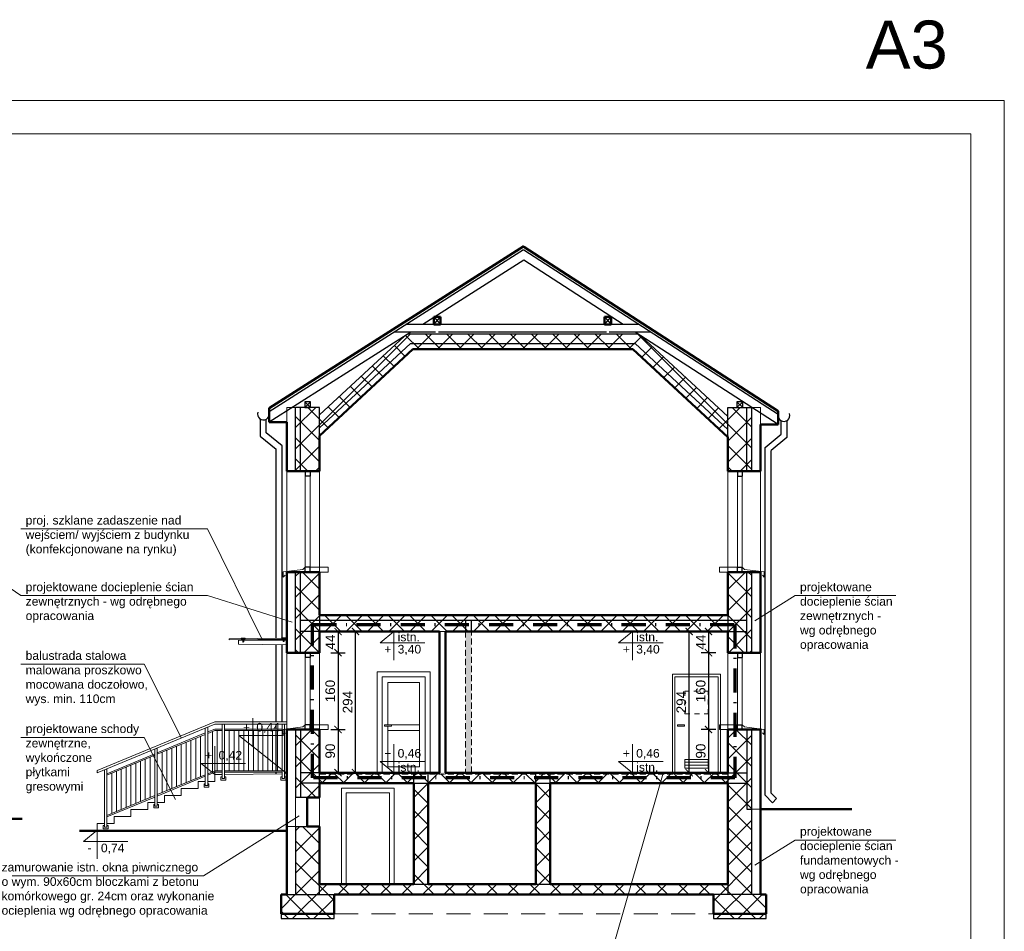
# Model space of a CAD drawing. Header units: millimetres. Extents: x -29624 to 9939, y -6894 to 6495.
# Tile 3 of 243: x -25821 to -23771, y -4685 to -2786. Entities that reach past the tile are written whole.
import ezdxf

# ---------------------------------------------------------------- set-up
doc = ezdxf.new("R2010")
doc.units = ezdxf.units.MM
doc.header["$MEASUREMENT"] = 0
for name, pattern in [('0.5_0.5', [1, 0.5, -0.5]), ('DASHED', [19.05, 12.7, -6.35]), ('Kropki i Kreski', [920, 500, -200, 20, -200]), ('Przerywana długa', [780, 500, -280])]:
    doc.linetypes.add(name, pattern=pattern)
doc.layers.add('810-G Ogólne', color=7, linetype='Continuous')
for name, color, linetype, lineweight in [('A_cienkie', 130, 'Continuous', 9), ('A_do usunięcia', 200, 'Continuous', 9), ('A_opisy', 81, 'Continuous', 13), ('A_przekrojowe główne', 50, 'Continuous', 50), ('A_widokowe', 160, 'Continuous', 18), ('A_widokowe stolarka', 20, 'Continuous', 9), ('A_wymiary', 253, 'Continuous', 9), ('A_ściany istniejące', 82, 'Continuous', 50), ('A_ściany istniejące hatch', 82, 'Continuous', 9)]:
    doc.layers.add(name, color=color, linetype=linetype, lineweight=lineweight)
doc.layers.add('A_zakres opracowania', color=7, linetype='Continuous', lineweight=70, true_color=0xe00038)
doc.styles.get("Standard").update_dxf_attribs({"font": 'arial.ttf'})
doc.styles.add('STYL_AUTOMATYCZNY_1', font='arial.ttf')
doc.dimstyles.new('1do100', dxfattribs={"dimtxt": 20, "dimasz": 15, "dimexe": 15, "dimexo": 0.625, "dimgap": 6, "dimtad": 1, "dimtxsty": 'Standard', "dimblk": 'ARCHTICK', "dimcen": 2.5, "dimadec": 0, "dimazin": 0, "dimtfac": 1, "dimtmove": 0, "dimatfit": 3, "dimldrblk": 'OBLIQUE', "dimfxl": 15, "dimfxlon": 1, "dimarcsym": 0})

# ---------------------------------------------------------------- blocks, each defined once
blk = doc.blocks.new('_ArchTick')
at = {"color": 0, "linetype": 'ByBlock', "const_width": 0.15}
blk.add_lwpolyline([(-0.5, -0.5), (0.5, 0.5)], dxfattribs=at)
blk = doc.blocks.new('*D1816')
at = {"layer": 'A_wymiary', "color": 0, "lineweight": -2, "transparency": 16777216}
for p, q in [((-24371.5, -4060.3), (-24401.5, -4060.3)), ((-24386.5, -4060.3), (-24386.5, -4104.3)), ((-24371.5, -4104.3), (-24401.5, -4104.3))]:
    blk.add_line(p, q, dxfattribs=at)
at = {"layer": 'Defpoints', "color": 0, "transparency": 16777216}
for p in [(-24346.4, -4060.3), (-24386.5, -4104.3), (-24346.4, -4104.3)]:
    blk.add_point(p, dxfattribs=at)
at = {"layer": 'A_wymiary', "color": 0, "lineweight": -2, "transparency": 16777216, "xscale": 15, "yscale": 15, "zscale": 15}
for p, rotation in [((-24386.5, -4060.3), 90), ((-24386.5, -4104.3), 270)]:
    blk.add_blockref('_ArchTick', p, dxfattribs=dict(at, rotation=rotation))
at = {"layer": 'A_wymiary', "color": 0, "transparency": 16777216, "insert": (-24402.5, -4082.3), "char_height": 20, "attachment_point": 5, "rotation": 90}
blk.add_mtext('44', dxfattribs=at)
blk = doc.blocks.new('_Oblique')
at = {"color": 0, "linetype": 'ByBlock', "lineweight": -2}
blk.add_line((-0.5, -0.5), (0.5, 0.5), dxfattribs=at)
blk = doc.blocks.new('*D1817')
at = {"layer": 'A_wymiary', "color": 0, "lineweight": -2, "transparency": 16777216}
for p, q in [((-24371.5, -4104.3), (-24401.5, -4104.3)), ((-24386.5, -4104.3), (-24386.5, -4264.3)), ((-24371.5, -4264.3), (-24401.5, -4264.3))]:
    blk.add_line(p, q, dxfattribs=at)
at = {"layer": 'Defpoints', "color": 0, "transparency": 16777216}
for p in [(-24346.4, -4104.3), (-24386.5, -4264.3), (-24346.4, -4264.3)]:
    blk.add_point(p, dxfattribs=at)
at = {"layer": 'A_wymiary', "color": 0, "lineweight": -2, "transparency": 16777216, "xscale": 15, "yscale": 15, "zscale": 15}
for p, rotation in [((-24386.5, -4104.3), 90), ((-24386.5, -4264.3), 270)]:
    blk.add_blockref('_ArchTick', p, dxfattribs=dict(at, rotation=rotation))
at = {"layer": 'A_wymiary', "color": 0, "transparency": 16777216, "insert": (-24402.7, -4184.3), "char_height": 20, "attachment_point": 5, "rotation": 90}
blk.add_mtext('160', dxfattribs=at)
blk = doc.blocks.new('*D1818')
at = {"layer": 'A_wymiary', "color": 0, "lineweight": -2, "transparency": 16777216}
for p, q in [((-24371.5, -4264.3), (-24401.5, -4264.3)), ((-24386.5, -4264.3), (-24386.5, -4354.3)), ((-24371.5, -4354.3), (-24401.5, -4354.3))]:
    blk.add_line(p, q, dxfattribs=at)
at = {"layer": 'Defpoints', "color": 0, "transparency": 16777216}
for p in [(-24346.4, -4264.3), (-24386.5, -4354.3), (-24346.4, -4354.3)]:
    blk.add_point(p, dxfattribs=at)
at = {"layer": 'A_wymiary', "color": 0, "lineweight": -2, "transparency": 16777216, "xscale": 15, "yscale": 15, "zscale": 15}
for p, rotation in [((-24386.5, -4264.3), 90), ((-24386.5, -4354.3), 270)]:
    blk.add_blockref('_ArchTick', p, dxfattribs=dict(at, rotation=rotation))
at = {"layer": 'A_wymiary', "color": 0, "transparency": 16777216, "insert": (-24402.7, -4309.3), "char_height": 20, "attachment_point": 5, "rotation": 90}
blk.add_mtext('90', dxfattribs=at)
blk = doc.blocks.new('*D1819')
at = {"layer": 'A_wymiary', "color": 0, "lineweight": -2, "transparency": 16777216}
for p, q in [((-24411.9, -4060.3), (-24441.9, -4060.3)), ((-24426.9, -4354.3), (-24426.9, -4060.3)), ((-24411.9, -4354.3), (-24441.9, -4354.3))]:
    blk.add_line(p, q, dxfattribs=at)
at = {"layer": 'Defpoints', "color": 0, "transparency": 16777216}
for p in [(-24426.9, -4060.3), (-24346.4, -4060.3), (-24346.4, -4354.3)]:
    blk.add_point(p, dxfattribs=at)
at = {"layer": 'A_wymiary', "color": 0, "lineweight": -2, "transparency": 16777216, "xscale": 15, "yscale": 15, "zscale": 15}
for p, rotation in [((-24426.9, -4060.3), 90), ((-24426.9, -4354.3), 270)]:
    blk.add_blockref('_ArchTick', p, dxfattribs=dict(at, rotation=rotation))
at = {"layer": 'A_wymiary', "color": 0, "transparency": 16777216, "insert": (-24443.1, -4207.3), "char_height": 20, "attachment_point": 5, "rotation": 90}
blk.add_mtext('294', dxfattribs=at)
blk = doc.blocks.new('*D1820')
at = {"layer": 'A_wymiary', "color": 0, "lineweight": -2, "transparency": 16777216}
for p, q in [((-25173, -4060.3), (-25143, -4060.3)), ((-25158, -4060.3), (-25158, -4104.3)), ((-25173, -4104.3), (-25143, -4104.3))]:
    blk.add_line(p, q, dxfattribs=at)
at = {"layer": 'Defpoints', "color": 0, "transparency": 16777216}
for p in [(-25196.4, -4060.3), (-25196.4, -4104.3), (-25158, -4104.3)]:
    blk.add_point(p, dxfattribs=at)
at = {"layer": 'A_wymiary', "color": 0, "lineweight": -2, "transparency": 16777216, "xscale": 15, "yscale": 15, "zscale": 15}
for p, rotation in [((-25158, -4060.3), 90), ((-25158, -4104.3), 270)]:
    blk.add_blockref('_ArchTick', p, dxfattribs=dict(at, rotation=rotation))
at = {"layer": 'A_wymiary', "color": 0, "transparency": 16777216, "insert": (-25174, -4082.3), "char_height": 20, "attachment_point": 5, "rotation": 90}
blk.add_mtext('44', dxfattribs=at)
blk = doc.blocks.new('*D1813')
at = {"layer": 'A_wymiary', "color": 0, "lineweight": -2, "transparency": 16777216}
for p, q in [((-25173, -4104.3), (-25143, -4104.3)), ((-25158, -4104.3), (-25158, -4264.3)), ((-25173, -4264.3), (-25143, -4264.3))]:
    blk.add_line(p, q, dxfattribs=at)
at = {"layer": 'Defpoints', "color": 0, "transparency": 16777216}
for p in [(-25196.4, -4104.3), (-25196.4, -4264.3), (-25158, -4264.3)]:
    blk.add_point(p, dxfattribs=at)
at = {"layer": 'A_wymiary', "color": 0, "lineweight": -2, "transparency": 16777216, "xscale": 15, "yscale": 15, "zscale": 15}
for p, rotation in [((-25158, -4104.3), 90), ((-25158, -4264.3), 270)]:
    blk.add_blockref('_ArchTick', p, dxfattribs=dict(at, rotation=rotation))
at = {"layer": 'A_wymiary', "color": 0, "transparency": 16777216, "insert": (-25174.2, -4184.3), "char_height": 20, "attachment_point": 5, "rotation": 90}
blk.add_mtext('160', dxfattribs=at)
blk = doc.blocks.new('*D1814')
at = {"layer": 'A_wymiary', "color": 0, "lineweight": -2, "transparency": 16777216}
for p, q in [((-25173, -4264.3), (-25143, -4264.3)), ((-25158, -4264.3), (-25158, -4354.3)), ((-25173, -4354.3), (-25143, -4354.3))]:
    blk.add_line(p, q, dxfattribs=at)
at = {"layer": 'Defpoints', "color": 0, "transparency": 16777216}
for p in [(-25196.4, -4264.3), (-25196.4, -4354.3), (-25158, -4354.3)]:
    blk.add_point(p, dxfattribs=at)
at = {"layer": 'A_wymiary', "color": 0, "lineweight": -2, "transparency": 16777216, "xscale": 15, "yscale": 15, "zscale": 15}
for p, rotation in [((-25158, -4264.3), 90), ((-25158, -4354.3), 270)]:
    blk.add_blockref('_ArchTick', p, dxfattribs=dict(at, rotation=rotation))
at = {"layer": 'A_wymiary', "color": 0, "transparency": 16777216, "insert": (-25174.2, -4309.3), "char_height": 20, "attachment_point": 5, "rotation": 90}
blk.add_mtext('90', dxfattribs=at)
blk = doc.blocks.new('*D1815')
at = {"layer": 'A_wymiary', "color": 0, "lineweight": -2, "transparency": 16777216}
for p, q in [((-25136.7, -4060.3), (-25106.7, -4060.3)), ((-25121.7, -4354.3), (-25121.7, -4060.3)), ((-25136.7, -4354.3), (-25106.7, -4354.3))]:
    blk.add_line(p, q, dxfattribs=at)
at = {"layer": 'Defpoints', "color": 0, "transparency": 16777216}
for p in [(-25196.4, -4060.3), (-25121.7, -4060.3), (-25196.4, -4354.3)]:
    blk.add_point(p, dxfattribs=at)
at = {"layer": 'A_wymiary', "color": 0, "lineweight": -2, "transparency": 16777216, "xscale": 15, "yscale": 15, "zscale": 15}
for p, rotation in [((-25121.7, -4060.3), 90), ((-25121.7, -4354.3), 270)]:
    blk.add_blockref('_ArchTick', p, dxfattribs=dict(at, rotation=rotation))
at = {"layer": 'A_wymiary', "color": 0, "transparency": 16777216, "insert": (-25137.9, -4207.3), "char_height": 20, "attachment_point": 5, "rotation": 90}
blk.add_mtext('294', dxfattribs=at)

msp = doc.modelspace()

# ---------------------------------------------------------------- hatches: boundary and pattern name
at = {"layer": 'A_do usunięcia', "true_color": 0xbdfafa}
h = msp.add_hatch(color=254, dxfattribs=at)
h.dxf.hatch_style = 1
h.paths.add_polyline_path([(-24880.39, -4060.299), (-24892.39, -4060.299), (-24892.39, -4354.299), (-24880.39, -4354.299)])
h = msp.add_hatch(color=254, dxfattribs=at)
h.dxf.hatch_style = 1
h.paths.add_polyline_path([(-25196.39, -4354.299), (-24346.39, -4354.299), (-24346.39, -4357.299), (-25196.39, -4357.299)])
at = {"layer": 'A_ściany istniejące hatch'}
h = msp.add_hatch(dxfattribs=at)
h.set_pattern_fill('NET', color=256, scale=250, angle=45)
h.paths.add_polyline_path([(-24970.39, -4586.299), (-24746.39, -4586.299), (-24746.39, -4376.299), (-24970.39, -4376.299)], flags=16)
h.paths.add_polyline_path([(-24716.39, -4586.299), (-24346.39, -4586.299), (-24346.39, -4376.299), (-24716.39, -4376.299)], flags=16)
h.paths.add_polyline_path([(-25246.39, -4264.299), (-25196.39, -4264.299), (-25196.39, -4357.299), (-24346.39, -4354.299), (-24346.39, -4264.299), (-24296.39, -4264.299), (-24296.39, -4608.299), (-24266.39, -4608.299), (-24266.39, -4658.299), (-24376.39, -4658.299), (-24376.39, -4608.299), (-25166.39, -4608.299), (-25166.39, -4658.299), (-25276.39, -4658.299), (-25276.39, -4608.299), (-25246.39, -4608.299), (-25246.39, -4466.299), (-25196.39, -4466.299), (-25196.39, -4586.299), (-25000.39, -4586.299), (-25000.39, -4376.299), (-25196.39, -4376.299), (-25196.39, -4406.299), (-25246.39, -4406.299)])
h.paths.add_polyline_path([(-25246.39, -3936.299), (-25196.39, -3936.299), (-25196.39, -4026.299), (-24346.39, -4026.299), (-24346.39, -3936.299), (-24296.39, -3936.299), (-24296.39, -4104.299), (-24346.39, -4104.299), (-24346.39, -4060.299), (-25196.39, -4060.299), (-25196.39, -4104.299), (-25246.39, -4104.299)])
h.paths.add_polyline_path([(-25246.39, -3593.499), (-25196.39, -3593.499), (-25196.39, -3608.67), (-25020.123, -3445.309), (-25012.253, -3440.299), (-24533.986, -3440.299), (-24526.649, -3445.039), (-24346.39, -3612.098), (-24346.39, -3593.499), (-24296.39, -3593.499), (-24296.39, -3726.299), (-24346.39, -3726.299), (-24346.39, -3655.728), (-24544.311, -3472.299), (-25002.169, -3472.299), (-25196.39, -3652.299), (-25196.39, -3726.299), (-25246.39, -3726.299)])

# ---------------------------------------------------------------- linework, layer by layer
at = {"layer": '810-G Ogólne', "color": 7, "linetype": 'Continuous', "lineweight": 50}
for p, q in [((-24771.39, -3257.249), (-25301.39, -3594.681)), ((-24241.39, -3601.299), (-24771.39, -3258.95)), ((-24944.721, -3404.718), (-24958.721, -3404.718)), ((-24958.721, -3404.718), (-24958.721, -3420.718)), ((-24958.721, -3420.718), (-24944.721, -3420.718)), ((-24944.721, -3420.718), (-24944.721, -3404.718)), ((-24589.07, -3404.718), (-24603.07, -3404.718)), ((-24603.07, -3404.718), (-24603.07, -3420.718)), ((-24603.07, -3420.718), (-24589.07, -3420.718)), ((-24589.07, -3420.718), (-24589.07, -3404.718)), ((-25196.39, -3652.299), (-25002.169, -3472.299)), ((-25002.169, -3472.299), (-24544.311, -3472.299)), ((-24346.39, -3655.728), (-24544.311, -3472.299)), ((-25301.39, -3594.681), (-25301.39, -3624.382)), ((-24241.39, -3601.299), (-24241.39, -3629.299)), ((-25301.39, -3624.382), (-25264.39, -3624.382)), ((-24241.39, -3629.299), (-24278.39, -3629.299)), ((-25196.39, -3726.299), (-25196.39, -3652.299)), ((-24346.39, -3655.728), (-24346.39, -3726.299)), ((-25246.39, -3726.299), (-25196.39, -3726.299)), ((-24346.39, -3726.299), (-24296.39, -3726.299)), ((-25246.39, -3936.299), (-25196.39, -3936.299)), ((-25196.39, -3936.299), (-25196.39, -4026.299)), ((-24296.39, -3936.299), (-24346.39, -3936.299)), ((-24346.39, -3936.299), (-24346.39, -4026.299)), ((-25196.39, -4026.299), (-24346.39, -4026.299)), ((-25196.39, -4060.299), (-24946.39, -4060.299)), ((-25196.39, -4104.299), (-25196.39, -4060.299)), ((-24934.39, -4060.299), (-24346.39, -4060.299)), ((-24346.39, -4060.299), (-24346.39, -4104.299)), ((-25246.39, -4104.299), (-25196.39, -4104.299)), ((-24346.39, -4104.299), (-24296.39, -4104.299)), ((-25246.39, -4264.299), (-25196.39, -4264.299)), ((-25196.39, -4264.299), (-25196.39, -4354.299)), ((-24296.39, -4264.299), (-24346.39, -4264.299)), ((-24346.39, -4264.299), (-24346.39, -4354.299)), ((-25196.39, -4376.299), (-25000.39, -4376.299)), ((-25196.39, -4406.299), (-25196.39, -4376.299)), ((-25000.39, -4376.299), (-25000.39, -4586.299)), ((-24970.39, -4586.299), (-24970.39, -4376.299)), ((-24970.39, -4376.299), (-24746.39, -4376.299)), ((-24746.39, -4376.299), (-24746.39, -4586.299)), ((-24716.39, -4586.299), (-24716.39, -4376.299)), ((-24716.39, -4376.299), (-24346.39, -4376.299)), ((-24346.39, -4376.299), (-24346.39, -4586.299)), ((-25196.39, -4406.299), (-25222.39, -4406.299)), ((-24278.39, -4430.299), (-24088.149, -4430.299)), ((-26286.233, -4450.299), (-25815.493, -4450.299)), ((-25222.39, -4466.299), (-25196.39, -4466.299)), ((-25196.39, -4586.299), (-25196.39, -4466.299)), ((-25264.39, -4475.299), (-25696.606, -4475.299)), ((-25196.39, -4586.299), (-25000.39, -4586.299)), ((-24970.39, -4586.299), (-24746.39, -4586.299)), ((-24716.39, -4586.299), (-24346.39, -4586.299)), ((-25264.39, -4608.299), (-25276.39, -4608.299)), ((-25276.39, -4608.299), (-25276.39, -4648.299)), ((-25166.39, -4608.299), (-25166.39, -4648.299)), ((-25166.39, -4608.299), (-24376.39, -4608.299)), ((-24376.39, -4608.299), (-24376.39, -4648.299)), ((-24278.39, -4608.299), (-24266.39, -4608.299)), ((-24266.39, -4608.299), (-24266.39, -4648.299)), ((-25276.39, -4648.299), (-25166.39, -4648.299)), ((-24376.39, -4648.299), (-24266.39, -4648.299))]:
    msp.add_line(p, q, dxfattribs=at)
at = {"layer": '810-G Ogólne', "color": 7, "linetype": 'Continuous', "lineweight": 25}
for p, q in [((-24771.709, -3265.449), (-25301.39, -3602.677)), ((-24241.39, -3608.299), (-24771.39, -3265.95)), ((-24771.39, -3286.95), (-24981.498, -3420.718)), ((-24564.3, -3420.718), (-24771.39, -3286.95)), ((-24530.89, -3420.718), (-25015.59, -3420.718)), ((-24958.721, -3420.718), (-24944.721, -3404.718)), ((-24958.721, -3404.718), (-24944.721, -3420.718)), ((-24603.07, -3420.718), (-24589.07, -3404.718)), ((-24603.07, -3404.718), (-24589.07, -3420.718)), ((-25006.629, -3436.718), (-25301.39, -3624.382)), ((-24954.721, -3436.718), (-25040.721, -3436.718)), ((-25012.253, -3440.299), (-24533.986, -3440.299)), ((-24599.07, -3436.718), (-24948.721, -3436.718)), ((-24507.019, -3436.718), (-24593.07, -3436.718)), ((-24241.39, -3629.299), (-24539.53, -3436.718)), ((-25196.598, -3608.863), (-25019.796, -3445.006)), ((-25196.39, -3635.938), (-25006.874, -3460.299)), ((-25006.874, -3460.299), (-24539.606, -3460.299)), ((-24346.39, -3639.367), (-24539.606, -3460.299)), ((-24346.39, -3612.098), (-24526.684, -3445.006)), ((-25227.39, -3581.499), (-25227.39, -3593.499)), ((-25215.39, -3581.499), (-25227.39, -3581.499)), ((-25227.39, -3593.499), (-25215.39, -3581.499)), ((-25215.39, -3593.499), (-25227.39, -3581.499)), ((-25215.39, -3593.499), (-25215.39, -3581.499)), ((-24327.39, -3581.499), (-24327.39, -3593.499)), ((-24315.39, -3581.499), (-24327.39, -3581.499)), ((-24327.39, -3593.499), (-24315.39, -3581.499)), ((-24315.39, -3593.499), (-24327.39, -3581.499)), ((-24315.39, -3593.499), (-24315.39, -3581.499)), ((-25196.39, -3593.499), (-25246.39, -3593.499)), ((-25246.39, -3624.382), (-25246.39, -3593.499)), ((-25236.39, -3726.299), (-25236.39, -3593.499)), ((-25227.39, -3593.499), (-25215.39, -3593.499)), ((-25196.39, -3652.299), (-25196.39, -3593.499)), ((-24346.39, -3655.728), (-24346.39, -3593.499)), ((-24346.39, -3593.499), (-24296.39, -3593.499)), ((-24327.39, -3593.499), (-24315.39, -3593.499)), ((-24306.39, -3726.299), (-24306.39, -3593.499)), ((-24296.39, -3629.299), (-24296.39, -3593.499)), ((-25319.839, -3618.002), (-25319.839, -3653.118)), ((-25307.647, -3646.404), (-25307.647, -3618.002)), ((-25246.39, -3726.299), (-25246.39, -3624.382)), ((-24235.283, -3649.373), (-24235.283, -3620.972)), ((-24223.092, -3620.972), (-24223.092, -3656.087)), ((-25274.39, -3673.642), (-25307.647, -3646.404)), ((-24296.39, -3726.299), (-24296.39, -3629.299)), ((-24268.54, -3676.612), (-24235.283, -3649.373)), ((-25319.839, -3653.118), (-25286.672, -3680.293)), ((-25196.39, -3696.299), (-25196.39, -3652.299)), ((-25196.39, -3652.299), (-25196.39, -3696.299)), ((-24346.39, -3652.299), (-24346.39, -3696.299)), ((-24223.092, -3656.087), (-24256.258, -3683.263)), ((-25286.672, -4074.512), (-25286.672, -3680.293)), ((-25274.39, -4073.39), (-25274.39, -3673.642)), ((-24268.54, -4401.386), (-24268.54, -3676.612)), ((-24256.258, -4396.698), (-24256.258, -3683.263)), ((-25226.39, -3726.299), (-25226.39, -3736.299)), ((-25216.39, -3726.299), (-25216.39, -3736.299)), ((-24326.39, -3726.299), (-24326.39, -3736.299)), ((-24316.39, -3726.299), (-24316.39, -3736.299)), ((-25216.39, -3736.299), (-25226.39, -3736.299)), ((-24326.39, -3736.299), (-24316.39, -3736.299)), ((-25246.39, -4104.299), (-25246.39, -3936.299)), ((-25236.39, -4104.299), (-25236.39, -3936.299)), ((-25226.39, -3936.299), (-25226.39, -3926.299)), ((-25216.39, -3926.299), (-25226.39, -3926.299)), ((-25216.39, -3936.299), (-25216.39, -3926.299)), ((-24326.39, -3926.299), (-24316.39, -3926.299)), ((-24326.39, -3936.299), (-24326.39, -3926.299)), ((-24316.39, -3936.299), (-24316.39, -3926.299)), ((-24306.39, -4104.299), (-24306.39, -3936.299)), ((-24296.39, -4104.299), (-24296.39, -3936.299)), ((-25236.39, -4036.299), (-24306.39, -4036.299)), ((-25196.39, -4026.299), (-25196.39, -4060.299)), ((-24892.39, -4036.299), (-24892.39, -4060.299)), ((-24880.39, -4060.299), (-24880.39, -4036.299)), ((-24346.39, -4026.299), (-24346.39, -4060.299)), ((-25286.672, -4078.299), (-25286.672, -4076.512)), ((-25274.39, -4076.39), (-25274.39, -4076.389)), ((-25274.39, -4078.299), (-25274.39, -4077.39)), ((-25196.39, -4060.299), (-25236.39, -4060.299)), ((-24346.39, -4060.299), (-24306.39, -4060.299)), ((-25286.672, -4248.299), (-25286.672, -4087.874)), ((-25274.39, -4248.299), (-25274.39, -4088.119)), ((-25226.39, -4104.299), (-25226.39, -4114.299)), ((-25216.39, -4114.299), (-25226.39, -4114.299)), ((-25221.39, -4104.299), (-25196.39, -4104.299)), ((-25216.39, -4104.299), (-25216.39, -4114.299)), ((-24326.39, -4104.299), (-24326.39, -4114.299)), ((-24326.39, -4114.299), (-24316.39, -4114.299)), ((-24316.39, -4104.299), (-24316.39, -4114.299)), ((-25286.672, -4263.299), (-25286.672, -4253.299)), ((-25246.39, -4264.299), (-25246.39, -4406.299)), ((-25236.39, -4264.299), (-25236.39, -4406.299)), ((-25226.39, -4264.299), (-25226.39, -4254.299)), ((-25216.39, -4254.299), (-25226.39, -4254.299)), ((-25216.39, -4264.299), (-25216.39, -4254.299)), ((-24326.39, -4254.299), (-24316.39, -4254.299)), ((-24326.39, -4264.299), (-24326.39, -4254.299)), ((-24316.39, -4264.299), (-24316.39, -4254.299)), ((-24306.39, -4264.299), (-24306.39, -4430.299)), ((-24296.39, -4608.299), (-24296.39, -4264.299)), ((-25286.672, -4350.299), (-25286.672, -4266.299)), ((-25286.672, -4356.596), (-25286.672, -4353.299)), ((-25196.39, -4354.299), (-25236.39, -4354.299)), ((-25196.39, -4376.299), (-25196.39, -4354.299)), ((-25000.39, -4376.299), (-25000.39, -4354.299)), ((-24970.39, -4376.299), (-24970.39, -4354.299)), ((-24746.39, -4376.299), (-24746.39, -4354.299)), ((-24716.39, -4376.299), (-24716.39, -4354.299)), ((-24346.39, -4354.299), (-24306.39, -4354.299)), ((-24346.39, -4354.299), (-24346.39, -4376.299)), ((-25196.39, -4376.299), (-25236.39, -4376.299)), ((-25000.39, -4376.299), (-24970.39, -4376.299)), ((-24746.39, -4376.299), (-24716.39, -4376.299)), ((-24346.39, -4376.299), (-24306.39, -4376.299)), ((-25222.39, -4406.299), (-25246.39, -4406.299)), ((-24268.54, -4401.386), (-24253.112, -4416.814)), ((-24256.258, -4396.698), (-24244.627, -4408.329)), ((-24244.627, -4408.329), (-24253.112, -4416.814)), ((-24306.39, -4430.299), (-24296.39, -4430.299)), ((-25246.39, -4466.299), (-25222.39, -4466.299)), ((-25246.39, -4466.299), (-25246.39, -4608.299)), ((-25196.39, -4608.299), (-25196.39, -4588.299)), ((-25000.39, -4586.299), (-24970.39, -4586.299)), ((-24746.39, -4586.299), (-24716.39, -4586.299)), ((-24346.39, -4586.299), (-24346.39, -4608.299)), ((-25264.39, -4608.299), (-25166.39, -4608.299)), ((-24278.39, -4608.299), (-24376.39, -4608.299)), ((-25276.39, -4648.299), (-25276.39, -4658.299)), ((-25166.39, -4658.299), (-25166.39, -4648.299)), ((-24376.39, -4648.299), (-24376.39, -4658.299)), ((-24266.39, -4658.299), (-24266.39, -4648.299)), ((-25276.39, -4658.299), (-25166.39, -4658.299)), ((-24376.39, -4658.299), (-24266.39, -4658.299))]:
    msp.add_line(p, q, dxfattribs=at)
at = {"layer": '810-G Ogólne', "color": 7, "linetype": 'Continuous', "lineweight": 13}
for p, q in [((-25264.39, -3936.299), (-25264.39, -3726.299)), ((-25196.39, -3726.299), (-25196.39, -3936.299)), ((-24346.39, -3726.299), (-24346.39, -3936.299)), ((-24278.39, -3936.299), (-24278.39, -3726.299)), ((-25264.39, -4264.299), (-25264.39, -4104.299)), ((-25196.39, -4104.299), (-25196.39, -4264.299)), ((-24346.39, -4104.299), (-24346.39, -4264.299)), ((-24278.39, -4264.299), (-24278.39, -4104.299)), ((-25196.39, -4406.299), (-25196.39, -4466.299))]:
    msp.add_line(p, q, dxfattribs=at)
at = {"layer": '810-G Ogólne', "color": 7, "linetype": 'Continuous', "lineweight": 15}
for p, q in [((-25226.39, -3926.299), (-25226.39, -3736.299)), ((-25216.39, -3736.299), (-25216.39, -3926.299)), ((-24326.39, -3736.299), (-24326.39, -3926.299)), ((-24316.39, -3926.299), (-24316.39, -3736.299)), ((-25231.078, -3930.987), (-25272.416, -3936.028)), ((-25272.416, -3936.028), (-25272.416, -3947.047)), ((-25226.39, -3926.299), (-25231.078, -3930.987)), ((-25216.39, -3926.299), (-25178.89, -3926.299)), ((-25178.89, -3936.299), (-25208.89, -3936.299)), ((-25178.89, -3926.299), (-25178.89, -3936.299)), ((-24326.39, -3926.299), (-24363.89, -3926.299)), ((-24363.89, -3926.299), (-24363.89, -3936.299)), ((-24363.89, -3936.299), (-24333.89, -3936.299)), ((-24316.39, -3926.299), (-24311.702, -3930.987)), ((-24311.702, -3930.987), (-24270.364, -3936.028)), ((-24270.364, -3936.028), (-24270.364, -3947.047)), ((-25272.416, -3947.047), (-25268.357, -3942.987)), ((-24270.364, -3947.047), (-24274.424, -3942.987)), ((-25226.39, -4254.299), (-25226.39, -4114.299)), ((-25216.39, -4114.299), (-25216.39, -4254.299)), ((-24326.39, -4104.299), (-24326.39, -4254.299)), ((-24316.39, -4254.299), (-24316.39, -4104.299)), ((-25231.078, -4258.987), (-25272.416, -4264.028)), ((-25272.416, -4264.028), (-25272.416, -4275.047)), ((-25226.39, -4254.299), (-25231.078, -4258.987)), ((-25216.39, -4254.299), (-25178.89, -4254.299)), ((-25178.89, -4264.299), (-25208.89, -4264.299)), ((-25178.89, -4254.299), (-25178.89, -4264.299)), ((-24326.39, -4254.299), (-24363.89, -4254.299)), ((-24363.89, -4254.299), (-24363.89, -4264.299)), ((-24363.89, -4264.299), (-24333.89, -4264.299)), ((-24316.39, -4254.299), (-24311.702, -4258.987)), ((-24311.702, -4258.987), (-24270.364, -4264.028)), ((-24270.364, -4264.028), (-24270.364, -4275.047)), ((-25272.416, -4275.047), (-25268.357, -4270.987)), ((-24270.364, -4275.047), (-24274.424, -4270.987)), ((-25151.134, -4386.299), (-25041.134, -4386.299)), ((-25151.134, -4386.299), (-25151.134, -4586.299)), ((-25041.134, -4386.299), (-25041.134, -4586.299)), ((-25141.134, -4396.299), (-25051.134, -4396.299)), ((-25141.134, -4396.299), (-25141.134, -4586.299)), ((-25051.134, -4396.299), (-25051.134, -4586.299))]:
    msp.add_line(p, q, dxfattribs=at)
at = {"layer": '810-G Ogólne', "color": 7, "linetype": 'Przerywana długa', "lineweight": 13, "ltscale": 0.1}
msp.add_line((-25166.39, -4648.299), (-24376.39, -4648.299), dxfattribs=at)
at = {"layer": '810-G Ogólne', "color": 7, "linetype": 'Continuous', "lineweight": 25}
for centre, start, end in [((-25313.533, -3607.321), 160.709954, 11.113041), ((-24229.397, -3610.291), 168.886959, 19.290046)]:
    msp.add_arc(centre, 12.196, start, end, dxfattribs=at)
at = {"layer": 'A_cienkie'}
for p, q in [((-25454.39, -4282.871), (-25454.39, -4366.871)), ((-25444.39, -4278.728), (-25444.39, -4362.728)), ((-25419.39, -4268.371), (-25419.39, -4352.371)), ((-25409.39, -4266.299), (-25409.39, -4350.299)), ((-25384.39, -4350.299), (-25384.39, -4266.299)), ((-25374.39, -4350.299), (-25374.39, -4266.299)), ((-25364.39, -4350.299), (-25364.39, -4266.299)), ((-25354.39, -4350.299), (-25354.39, -4266.299)), ((-25344.39, -4350.299), (-25344.39, -4266.299)), ((-25334.39, -4350.299), (-25334.39, -4266.299)), ((-25324.39, -4350.299), (-25324.39, -4266.299)), ((-25314.39, -4350.299), (-25314.39, -4266.299)), ((-25304.39, -4350.299), (-25304.39, -4266.299)), ((-25294.39, -4350.299), (-25294.39, -4266.299)), ((-25284.39, -4350.299), (-25284.39, -4266.299)), ((-25504.39, -4303.585), (-25504.39, -4387.585)), ((-25494.39, -4299.442), (-25494.39, -4383.442)), ((-25484.39, -4295.299), (-25484.39, -4379.299)), ((-25474.39, -4291.156), (-25474.39, -4375.156)), ((-25464.39, -4287.013), (-25464.39, -4371.013)), ((-25549.39, -4322.228), (-25549.39, -4406.228)), ((-25524.39, -4311.871), (-25524.39, -4395.871)), ((-25514.39, -4307.728), (-25514.39, -4391.728)), ((-25599.39, -4342.942), (-25599.39, -4426.942)), ((-25589.39, -4338.799), (-25589.39, -4422.799)), ((-25579.39, -4334.656), (-25579.39, -4418.656)), ((-25569.39, -4330.513), (-25569.39, -4414.513)), ((-25559.39, -4326.371), (-25559.39, -4410.371)), ((-25629.39, -4355.371), (-25629.39, -4439.371)), ((-25619.39, -4351.228), (-25619.39, -4435.228)), ((-25609.39, -4347.085), (-25609.39, -4431.085))]:
    msp.add_line(p, q, dxfattribs=at)
for points in [[(-25265.39, -4074.299), (-25384.39, -4075.489), (-25384.39, -4077.489), (-25265.39, -4076.299)], [(-25359.42, -4074.239), (-25359.41, -4075.239), (-25351.411, -4075.158), (-25351.421, -4074.159)], [(-25359.39, -4077.239), (-25359.38, -4078.239), (-25351.38, -4078.158), (-25351.39, -4077.158)], [(-25275.491, -4073.401), (-25275.481, -4074.401), (-25267.481, -4074.32), (-25267.491, -4073.32)], [(-25275.461, -4076.401), (-25275.45, -4077.401), (-25267.451, -4077.32), (-25267.461, -4076.32)], [(-25264.39, -4077.299), (-25265.39, -4077.299), (-25265.39, -4089.299), (-25264.39, -4089.299)], [(-25659.39, -4354.799), (-25659.39, -4349.799), (-25414.39, -4248.299), (-25264.39, -4248.299), (-25264.39, -4253.299), (-25414.39, -4253.299)], [(-25434.39, -4261.585), (-25429.39, -4259.513), (-25429.39, -4380.799), (-25434.39, -4380.799)], [(-25399.39, -4253.299), (-25394.39, -4253.299), (-25394.39, -4366.299), (-25399.39, -4366.299)], [(-25394.39, -4263.299), (-25274.39, -4263.299), (-25274.39, -4266.299), (-25394.39, -4266.299)], [(-25274.39, -4253.299), (-25269.39, -4253.299), (-25269.39, -4366.299), (-25274.39, -4366.299)], [(-25534.39, -4313.013), (-25434.39, -4271.585), (-25434.39, -4274.585), (-25534.39, -4316.013)], [(-25539.39, -4305.085), (-25534.39, -4303.013), (-25534.39, -4424.299), (-25539.39, -4424.299)], [(-25639.39, -4356.513), (-25539.39, -4315.085), (-25539.39, -4318.085), (-25639.39, -4359.513)], [(-25644.39, -4348.585), (-25639.39, -4346.513), (-25639.39, -4467.799), (-25644.39, -4467.799)], [(-25534.39, -4400.013), (-25434.39, -4358.585), (-25434.39, -4361.585), (-25534.39, -4403.013)], [(-25394.39, -4350.299), (-25274.39, -4350.299), (-25274.39, -4353.299), (-25394.39, -4353.299)], [(-25639.39, -4443.513), (-25539.39, -4402.085), (-25539.39, -4405.085), (-25639.39, -4446.513)]]:
    msp.add_lwpolyline(points, close=True, dxfattribs=at)
for points in [[(-25265.39, -4078.299), (-25365.39, -4078.299), (-25365.39, -4086.299), (-25265.39, -4088.299), (-25265.39, -4078.299)], [(-25429.39, -4269.513), (-25414.39, -4263.299), (-25399.39, -4263.299), (-25399.39, -4266.299), (-25414.39, -4266.299), (-25429.39, -4272.513), (-25429.39, -4269.513)], [(-25429.39, -4356.513), (-25414.39, -4350.299), (-25399.39, -4350.299), (-25399.39, -4353.299), (-25414.39, -4353.299), (-25429.39, -4359.513), (-25429.39, -4356.513)], [(-25394.39, -4362.799), (-25391.89, -4362.799), (-25391.89, -4369.799), (-25401.89, -4369.799), (-25401.89, -4362.799), (-25399.39, -4362.799)], [(-25269.39, -4362.799), (-25266.89, -4362.799), (-25266.89, -4369.799), (-25276.89, -4369.799), (-25276.89, -4362.799), (-25274.39, -4362.799)], [(-25429.39, -4377.299), (-25426.89, -4377.299), (-25426.89, -4384.299), (-25436.89, -4384.299), (-25436.89, -4377.299), (-25434.39, -4377.299)], [(-25534.39, -4420.799), (-25531.89, -4420.799), (-25531.89, -4427.799), (-25541.89, -4427.799), (-25541.89, -4420.799), (-25539.39, -4420.799)], [(-25639.39, -4464.299), (-25636.89, -4464.299), (-25636.89, -4471.299), (-25646.89, -4471.299), (-25646.89, -4464.299), (-25644.39, -4464.299)]]:
    msp.add_lwpolyline(points, dxfattribs=at)
for points in [[(-25354.351, -4081.127), (-25354.38, -4078.189), (-25356.38, -4078.209), (-25356.35, -4081.147, 1)], [(-25270.421, -4080.289), (-25270.451, -4077.35), (-25272.451, -4077.371), (-25272.421, -4080.309, 1)]]:
    msp.add_lwpolyline(points, format="xyb", close=True, dxfattribs=at)
at = {"layer": 'A_do usunięcia', "linetype": 'DASHED'}
for p, q in [((-24892.39, -4060.299), (-24892.39, -4354.299)), ((-24880.39, -4354.299), (-24880.39, -4060.299))]:
    msp.add_line(p, q, dxfattribs=at)
msp.add_lwpolyline([(-25196.39, -4354.299), (-25196.39, -4357.299), (-24346.39, -4357.299), (-24346.39, -4354.299)], dxfattribs=at)
at = {"layer": 'A_opisy'}
for p, q in [((-25818.676, -3985.367), (-26286.765, -3666.002)), ((-25335.779, -4299.956), (-25264.39, -4356.299))]:
    msp.add_line(p, q, dxfattribs=at)
for points in [[(-27970.56, -2953.919), (-23770.56, -2953.919), (-23770.56, -5923.919), (-27970.56, -5923.919)], [(-27770.56, -3023.919), (-23840.56, -3023.919), (-23840.56, -5853.919), (-27770.56, -5853.919)]]:
    msp.add_lwpolyline(points, close=True, dxfattribs=at)
for points in [[(-25315.39, -4078.299), (-25429.827, -3846.428), (-25818.676, -3846.428)], [(-25253.835, -4040.917), (-25429.827, -3985.367), (-25818.676, -3985.367)], [(-23996.535, -3985.367), (-24206.134, -3985.367), (-24290.142, -4037.896)], [(-25041.515, -4119.66), (-25041.515, -4060.299), (-25070.444, -4083.697), (-24977.577, -4083.697)], [(-24544.736, -4119.66), (-24544.736, -4060.299), (-24573.665, -4083.697), (-24480.799, -4083.697)], [(-25483.754, -4282.036), (-25561.968, -4128.315), (-25818.676, -4128.315)], [(-25335.779, -4240.595), (-25335.779, -4299.956), (-25364.708, -4276.558), (-25271.842, -4276.558)], [(-25496.146, -4410.083), (-25561.968, -4280.716), (-25818.676, -4280.716)], [(-25414.39, -4298.938), (-25414.39, -4358.299), (-25443.319, -4334.901), (-25350.453, -4334.901)], [(-25041.515, -4294.938), (-25041.515, -4354.299), (-25070.444, -4330.901), (-24977.577, -4330.901)], [(-24544.736, -4294.938), (-24544.736, -4354.299), (-24573.665, -4330.901), (-24480.799, -4330.901)], [(-24480.856, -4355.411), (-24615.93, -4823.46), (-25046.567, -4823.46)], [(-25238.801, -4444.283), (-25438.198, -4569.101), (-25868.834, -4569.101)], [(-25659.39, -4533.66), (-25659.39, -4474.299), (-25688.319, -4497.697), (-25595.453, -4497.697)], [(-23996.535, -4494.58), (-24206.134, -4494.58), (-24290.142, -4547.108)]]:
    msp.add_lwpolyline(points, dxfattribs=at)
at = {"layer": 'A_przekrojowe główne', "lineweight": 15}
for p, q in [((-25246.39, -3593.499), (-25264.39, -3593.499)), ((-25264.39, -3624.382), (-25264.39, -3593.499)), ((-24278.39, -3593.499), (-24296.39, -3593.499)), ((-24278.39, -3629.299), (-24278.39, -3593.499)), ((-24946.39, -4354.299), (-24946.39, -4357.299)), ((-24934.39, -4354.299), (-24934.39, -4357.299)), ((-25246.39, -4466.299), (-25246.39, -4406.299)), ((-24278.39, -4430.299), (-24296.39, -4430.299)), ((-25246.39, -4466.299), (-25264.39, -4466.299))]:
    msp.add_line(p, q, dxfattribs=at)
at = {"layer": 'A_przekrojowe główne'}
for p, q in [((-25264.39, -3726.299), (-25264.39, -3624.382)), ((-24278.39, -3726.299), (-24278.39, -3629.299)), ((-25246.39, -3726.299), (-25264.39, -3726.299)), ((-24296.39, -3726.299), (-24278.39, -3726.299)), ((-25264.39, -4104.299), (-25264.39, -3936.299)), ((-25246.39, -3936.299), (-25264.39, -3936.299)), ((-24278.39, -3936.299), (-24296.39, -3936.299)), ((-24278.39, -4104.299), (-24278.39, -3936.299)), ((-24946.39, -4060.299), (-24946.39, -4354.299)), ((-24934.39, -4060.299), (-24934.39, -4354.299)), ((-25246.39, -4104.299), (-25264.39, -4104.299)), ((-24296.39, -4104.299), (-24278.39, -4104.299)), ((-25264.39, -4264.299), (-25264.39, -4406.299)), ((-25246.39, -4264.299), (-25264.39, -4264.299)), ((-24296.39, -4264.299), (-24278.39, -4264.299)), ((-24278.39, -4430.299), (-24278.39, -4264.299)), ((-25196.39, -4354.299), (-24946.39, -4354.299)), ((-24934.39, -4354.299), (-24346.39, -4354.299)), ((-25264.39, -4466.299), (-25264.39, -4406.299)), ((-25222.39, -4466.299), (-25222.39, -4406.299)), ((-24278.39, -4608.299), (-24278.39, -4430.299)), ((-25264.39, -4466.299), (-25264.39, -4608.299))]:
    msp.add_line(p, q, dxfattribs=at)
at = {"layer": 'A_widokowe'}
for p, q in [((-25399.39, -4358.099), (-25414.39, -4358.299)), ((-25414.39, -4358.299), (-25414.39, -4372.799)), ((-25274.39, -4356.432), (-25394.39, -4358.032)), ((-25264.39, -4356.299), (-25269.39, -4356.366)), ((-25696.606, -4475.299), (-25659.39, -4474.299))]:
    msp.add_line(p, q, dxfattribs=at)
for points in [[(-25449.39, -4387.299), (-25484.39, -4387.299), (-25484.39, -4401.799)], [(-25434.39, -4372.799), (-25449.39, -4372.799), (-25449.39, -4387.299)], [(-25414.39, -4372.799), (-25429.39, -4372.799)], [(-25484.39, -4401.799), (-25519.39, -4401.799), (-25519.39, -4416.299)], [(-25539.39, -4416.299), (-25554.39, -4416.299), (-25554.39, -4430.799)], [(-25519.39, -4416.299), (-25534.39, -4416.299)], [(-25589.39, -4445.299), (-25624.39, -4445.299), (-25624.39, -4459.799)], [(-25554.39, -4430.799), (-25589.39, -4430.799), (-25589.39, -4445.299)], [(-25644.39, -4459.799), (-25659.39, -4459.799), (-25659.39, -4474.299)], [(-25624.39, -4459.799), (-25639.39, -4459.799)]]:
    msp.add_lwpolyline(points, dxfattribs=at)
at = {"layer": 'A_widokowe stolarka'}
for p, q in [((-25054.39, -4254.299), (-24988.39, -4254.299)), ((-25054.39, -4266.299), (-24988.39, -4266.299)), ((-24435.533, -4332.066), (-24387.247, -4332.066)), ((-24435.533, -4338.945), (-24387.247, -4338.945))]:
    msp.add_line(p, q, dxfattribs=at)
for points in [[(-25076.39, -4144.299), (-24966.39, -4144.299), (-24966.39, -4354.299), (-25076.39, -4354.299)], [(-24461.39, -4149.299), (-24361.39, -4149.299), (-24361.39, -4354.299), (-24461.39, -4354.299)], [(-25061.39, -4254.299), (-25046.39, -4254.299), (-25046.39, -4257.299), (-25061.39, -4257.299)], [(-24451.39, -4254.299), (-24436.39, -4254.299), (-24436.39, -4257.299), (-24451.39, -4257.299)], [(-24435.533, -4344.568), (-24387.247, -4344.568), (-24387.247, -4327.052), (-24435.533, -4327.052)]]:
    msp.add_lwpolyline(points, close=True, dxfattribs=at)
for points in [[(-25066.39, -4354.299), (-25066.39, -4154.299), (-24976.39, -4154.299), (-24976.39, -4354.299)], [(-24456.39, -4354.299), (-24456.39, -4154.299), (-24366.39, -4154.299), (-24366.39, -4354.299)], [(-25054.39, -4254.299), (-25054.39, -4166.299), (-24988.39, -4166.299), (-24988.39, -4342.299), (-25054.39, -4342.299), (-25054.39, -4257.299)]]:
    msp.add_lwpolyline(points, dxfattribs=at)
at = {"layer": 'A_widokowe stolarka', "linetype": '0.5_0.5', "ltscale": 20}
msp.add_lwpolyline([(-24435.533, -4231.957), (-24387.247, -4231.957), (-24387.247, -4184.427), (-24435.533, -4184.427)], close=True, dxfattribs=at)
at = {"layer": 'A_zakres opracowania', "linetype": 'Kropki i Kreski', "ltscale": 0.1}
msp.add_lwpolyline([(-25211.39, -4045.299), (-24331.39, -4045.299), (-24331.39, -4365.299), (-25211.39, -4365.299)], close=True, dxfattribs=at)
at = {"layer": 'A_ściany istniejące', "lineweight": 15}
msp.add_line((-24946.39, -4060.299), (-24934.39, -4060.299), dxfattribs=at)

# ---------------------------------------------------------------- texts
at = {"layer": 'A_opisy', "insert": (-24059.079, -2787.583), "char_height": 100, "attachment_point": 1, "style": 'STYL_AUTOMATYCZNY_1'}
msp.add_mtext('\\A1;A3', dxfattribs=at)
at = {"layer": 'A_opisy', "char_height": 18, "attachment_point": 1}
for s, width, heights, insert in [('proj. szklane zadaszenie nad \\Pwejściem/ wyjściem z budynku \\P(konfekcjonowane na rynku)', 368.72658, [101.292], (-25808.541, -3819.399)), ('projektowane docieplenie ścian \\Pzewnętrznych - wg odrębnego \\Popracowania', 569.96667, [140.625], (-25808.541, -3958.338)), ('projektowane \\Pdocieplenie ścian \\Pzewnętrznych - \\Pwg odrębnego \\Popracowania', 569.96667, [275.788], (-24195.999, -3958.338)), ('istn.', 39.475, [21.634], (-25033.885, -4062.558)), ('istn.', 39.475, [21.634], (-24537.106, -4062.558)), ('balustrada stalowa \\Pmalowana proszkowo \\Pmocowana doczołowo, \\Pwys. min. 110cm', 569.96667, [157.706], (-25808.541, -4101.285)), ('+', 12.03374, [0], (-25061.714, -4088.029)), ('3,40', 39.475, [21.634], (-25033.885, -4088.029)), ('+', 12.03374, [0], (-24564.935, -4088.029)), ('3,40', 39.475, [21.634], (-24537.106, -4088.029)), ('projektowane schody \\Pzewnętrzne, \\Pwykończone \\Ppłytkami \\Pgresowymi', 569.96667, [157.706], (-25808.541, -4253.687)), ('{\\fArial|b0|i0|c238|p34;+}', 12.03374, [0], (-25355.978, -4250.542)), ('0,44', 39.475, [21.634], (-25328.149, -4250.542)), ('0,46', 39.475, [21.634], (-25033.885, -4304.885)), ('0,46', 39.475, [21.634], (-24537.106, -4304.885)), ('{\\fArial|b0|i0|c238|p34;+}', 12.03374, [0], (-25434.589, -4308.885)), ('0,42', 39.475, [21.634], (-25406.761, -4308.885)), ('{\\fArial|b0|i0|c238|p34;+}', 12.03374, [0], (-25061.714, -4304.885)), ('{\\fArial|b0|i0|c238|p34;+}', 12.03374, [0], (-24564.935, -4304.885)), ('istn.', 39.475, [21.634], (-25033.885, -4333.889)), ('istn.', 39.475, [21.634], (-24537.106, -4333.889)), ('projektowane \\Pdocieplenie ścian \\Pfundamentowych - \\Pwg odrębnego \\Popracowania', 569.96667, [275.788], (-24195.999, -4467.55)), ('0,74', 39.475, [21.634], (-25651.761, -4502.029)), ('-', 12.03374, [0], (-25679.589, -4502.029)), ('zamurowanie istn. okna piwnicznego \\Po wym. 90x60cm bloczkami z betonu komórkowego gr. 24cm oraz wykonanie \\Pocieplenia wg odrębnego opracowania', 569.96667, [157.706], (-25858.7, -4542.071))]:
    msp.add_mtext_dynamic_manual_height_columns(s, width=width, gutter_width=12.5, heights=heights, dxfattribs=dict(at, insert=insert))

# ---------------------------------------------------------------- dimensions: what is measured, and where the dimension line sits
at = {"layer": 'A_wymiary'}
for base, p1, p2, picture, middle in [((-25157.956, -4104.299), (-25196.39, -4060.299), (-25196.39, -4104.299), '*D1820', (-25173.956, -4082.299)), ((-25121.672, -4060.299), (-25196.39, -4354.299), (-25196.39, -4060.299), '*D1815', (-25137.883, -4207.299)), ((-24426.934, -4060.299), (-24346.39, -4354.299), (-24346.39, -4060.299), '*D1819', (-24443.145, -4207.299)), ((-24386.47, -4104.299), (-24346.39, -4060.299), (-24346.39, -4104.299), '*D1816', (-24402.47, -4082.299)), ((-25157.956, -4264.299), (-25196.39, -4104.299), (-25196.39, -4264.299), '*D1813', (-25174.168, -4184.299)), ((-24386.47, -4264.299), (-24346.39, -4104.299), (-24346.39, -4264.299), '*D1817', (-24402.681, -4184.299)), ((-25157.956, -4354.299), (-25196.39, -4264.299), (-25196.39, -4354.299), '*D1814', (-25174.168, -4309.299)), ((-24386.47, -4354.299), (-24346.39, -4264.299), (-24346.39, -4354.299), '*D1818', (-24402.681, -4309.299))]:
    dim = msp.add_linear_dim(base=base, p1=p1, p2=p2, angle=90, dimstyle='1do100', dxfattribs=at)
    dim.commit()
    dim.dimension.update_dxf_attribs({"geometry": picture, "text_midpoint": middle})

doc.saveas('drawing.dxf')
